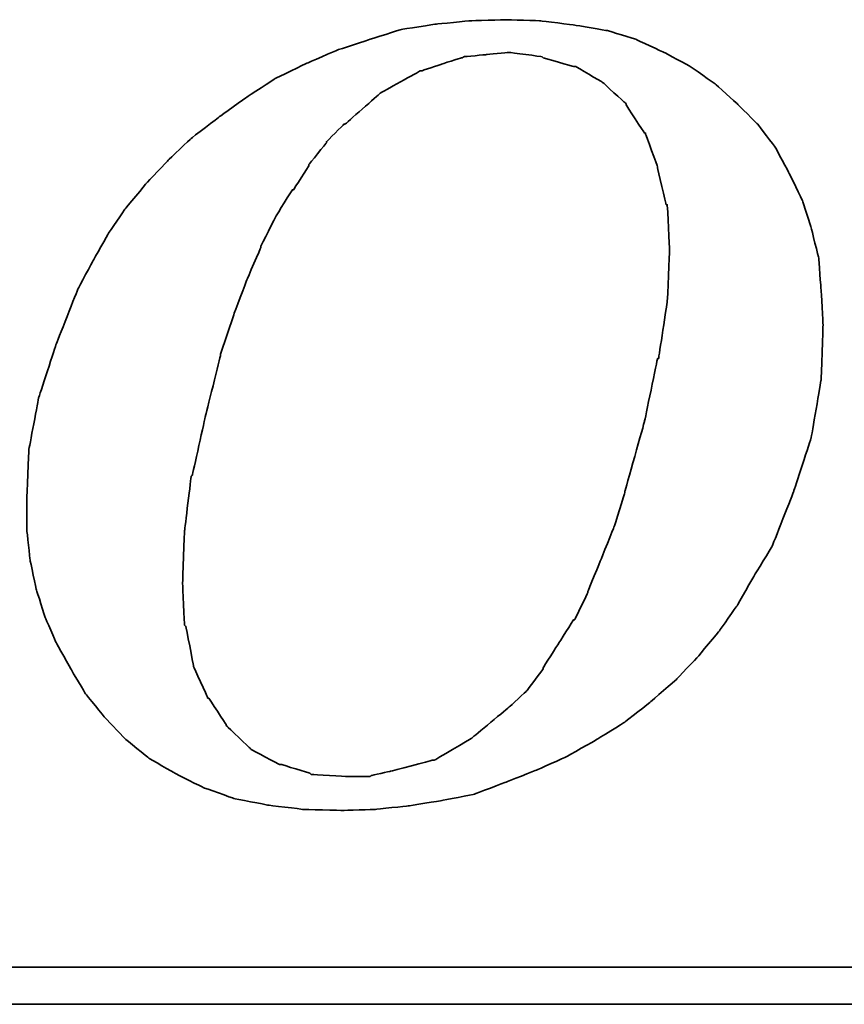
# Model space of a CAD drawing. Header units: millimetres. Extents: x 293 to 531, y -192 to -115.
# Tile 43 of 49: x 473.43 to 475.08, y -169.89 to -167.91. Entities that reach past the tile are written whole.
import ezdxf

# ---------------------------------------------------------------- set-up
doc = ezdxf.new("R2010")
doc.units = ezdxf.units.MM
doc.header["$LTSCALE"] = 0.1
doc.layers.add('DIM', color=4, linetype='CONTINUOUS')
doc.layers.add('layer 1', color=7, linetype='CONTINUOUS')

# ---------------------------------------------------------------- blocks, each defined once
blk = doc.blocks.new('TBI MOTION logo(完整正式版)')
at = {"layer": 'layer 1', "color": 22, "lineweight": 35}
for points, knots in [([(35.79625, -6.98375), (35.79625, -6.98375), (36.23125, -7.43875), (36.23125, -7.43875), (36.23125, -7.43875), (36.23125, -7.43875), (36.75625, -7.87125), (36.75625, -7.87125), (36.75625, -7.87125), (36.75625, -7.87125), (37.33125, -8.20375), (37.33125, -8.20375), (37.33125, -8.20375), (37.33125, -8.20375), (37.95625, -8.51875), (37.95625, -8.51875), (37.95625, -8.51875), (37.95625, -8.51875), (38.62625, -8.75875), (38.62625, -8.75875), (38.62625, -8.75875), (38.62625, -8.75875), (39.37125, -8.90375), (39.37125, -8.90375), (39.37125, -8.90375), (39.37125, -8.90375), (40.14125, -8.99875), (40.14125, -8.99875), (40.14125, -8.99875), (40.14125, -8.99875), (41.02625, -9.02375), (41.02625, -9.02375), (41.02625, -9.02375), (41.02625, -9.02375), (41.74625, -8.99875), (41.74625, -8.99875), (41.74625, -8.99875), (41.74625, -8.99875), (42.46625, -8.92375), (42.46625, -8.92375), (42.46625, -8.92375), (42.46625, -8.92375), (43.21125, -8.80625), (43.21125, -8.80625), (43.21125, -8.80625), (43.21125, -8.80625), (43.93125, -8.66375), (43.93125, -8.66375), (43.93125, -8.66375), (43.93125, -8.66375), (44.62625, -8.39875), (44.62625, -8.39875), (44.62625, -8.39875), (44.62625, -8.39875), (45.29625, -8.13375), (45.29625, -8.13375), (45.29625, -8.13375), (45.29625, -8.13375), (45.94625, -7.84375), (45.94625, -7.84375), (45.94625, -7.84375), (45.94625, -7.84375), (46.61625, -7.46375), (46.61625, -7.46375), (46.61625, -7.46375), (46.61625, -7.46375), (47.24125, -7.07875), (47.24125, -7.07875), (47.24125, -7.07875), (47.24125, -7.07875), (47.81625, -6.62375), (47.81625, -6.62375), (47.81625, -6.62375), (47.81625, -6.62375), (48.36875, -6.14375), (48.36875, -6.14375), (48.36875, -6.14375), (48.36875, -6.14375), (48.84625, -5.64125), (48.84625, -5.64125), (48.84625, -5.64125), (48.84625, -5.64125), (49.32625, -5.06375), (49.32625, -5.06375), (49.32625, -5.06375), (49.32625, -5.06375), (49.71125, -4.51374), (49.71125, -4.51374), (49.71125, -4.51374), (49.71125, -4.51374), (50.09625, -3.83874), (50.09625, -3.83874), (50.09625, -3.83874), (50.09625, -3.83874), (50.48125, -3.21374), (50.48125, -3.21374), (50.48125, -3.21374), (50.48125, -3.21374), (50.96125, -1.99125), (50.96125, -1.99125), (50.96125, -1.99125), (50.96125, -1.99125), (51.34375, -0.81875), (51.34375, -0.81875), (51.34375, -0.81875), (51.34375, -0.81875), (51.56125, 0.45624), (51.56125, 0.45624), (51.56125, 0.45624), (51.56125, 0.45624), (51.60625, 1.67624), (51.60625, 1.67624), (51.60625, 1.67624), (51.60625, 1.67624), (51.56125, 2.44625), (51.56125, 2.44625), (51.56125, 2.44625), (51.56125, 2.44625), (51.51125, 3.14125), (51.51125, 3.14125), (51.51125, 3.14125), (51.51125, 3.14125), (51.34375, 3.81125), (51.34375, 3.81125), (51.34375, 3.81125), (51.34375, 3.81125), (51.15125, 4.41125), (51.15125, 4.41125), (51.15125, 4.41125), (51.15125, 4.41125), (50.86125, 5.01125), (50.86125, 5.01125), (50.86125, 5.01125), (50.86125, 5.01125), (50.55125, 5.58875), (50.55125, 5.58875), (50.55125, 5.58875), (50.55125, 5.58875), (50.16625, 6.09125), (50.16625, 6.09125), (50.16625, 6.09125), (50.16625, 6.09125), (49.71125, 6.54875), (49.71125, 6.54875), (49.71125, 6.54875), (49.71125, 6.54875), (49.23125, 6.98125), (49.23125, 6.98125), (49.23125, 6.98125), (49.23125, 6.98125), (48.67875, 7.36625), (48.67875, 7.36625), (48.67875, 7.36625), (48.67875, 7.36625), (48.10375, 7.67625), (48.10375, 7.67625), (48.10375, 7.67625), (48.10375, 7.67625), (47.48125, 7.96375), (47.48125, 7.96375), (47.48125, 7.96375), (47.48125, 7.96375), (46.85625, 8.15625), (46.85625, 8.15625), (46.85625, 8.15625), (46.85625, 8.15625), (46.13625, 8.27624), (46.13625, 8.27624), (46.13625, 8.27624), (46.13625, 8.27624), (45.39125, 8.37125), (45.39125, 8.37125), (45.39125, 8.37125), (45.39125, 8.37125), (44.62625, 8.39624), (44.62625, 8.39624), (44.62625, 8.39624), (44.62625, 8.39624), (43.83625, 8.37125), (43.83625, 8.37125), (43.83625, 8.37125), (43.83625, 8.37125), (43.09125, 8.30125), (43.09125, 8.30125), (43.09125, 8.30125), (43.09125, 8.30125), (42.32125, 8.18125), (42.32125, 8.18125), (42.32125, 8.18125), (42.32125, 8.18125), (41.62875, 7.96375), (41.62875, 7.96375), (41.62875, 7.96375), (41.62875, 7.96375), (40.90625, 7.72625), (40.90625, 7.72625), (40.90625, 7.72625), (40.90625, 7.72625), (40.23624, 7.43625), (40.23624, 7.43625), (40.23624, 7.43625), (40.23624, 7.43625), (39.54124, 7.10125), (39.54124, 7.10125), (39.54124, 7.10125), (39.54124, 7.10125), (38.91625, 6.69125), (38.91625, 6.69125), (38.91625, 6.69125), (38.91625, 6.69125), (38.31625, 6.26125), (38.31625, 6.26125), (38.31625, 6.26125), (38.31625, 6.26125), (37.69125, 5.78125), (37.69125, 5.78125), (37.69125, 5.78125), (37.69125, 5.78125), (37.18625, 5.30125), (37.18625, 5.30125), (37.18625, 5.30125), (37.18625, 5.30125), (36.70625, 4.79624), (36.70625, 4.79624), (36.70625, 4.79624), (36.70625, 4.79624), (36.23125, 4.22125), (36.23125, 4.22125), (36.23125, 4.22125), (36.23125, 4.22125), (35.87124, 3.69375), (35.87124, 3.69375), (35.87124, 3.69375), (35.87124, 3.69375), (35.53125, 3.09125), (35.53125, 3.09125), (35.53125, 3.09125), (35.53125, 3.09125), (35.19875, 2.47125), (35.19875, 2.47125), (35.19875, 2.47125), (35.19875, 2.47125), (34.71625, 1.24625), (34.71625, 1.24625), (34.71625, 1.24625), (34.71625, 1.24625), (34.33125, 0.06874), (34.33125, 0.06874), (34.33125, 0.06874), (34.33125, 0.06874), (34.11625, -1.07875), (34.11625, -1.07875), (34.11625, -1.07875), (34.11625, -1.07875), (34.07125, -2.15875), (34.07125, -2.15875), (34.07125, -2.15875), (34.07125, -2.15875), (34.07125, -2.85375), (34.07125, -2.85375), (34.07125, -2.85375), (34.07125, -2.85375), (34.14125, -3.50375), (34.14125, -3.50375), (34.14125, -3.50375), (34.14125, -3.50375), (34.28625, -4.17375), (34.28625, -4.17375), (34.28625, -4.17375), (34.28625, -4.17375), (34.47625, -4.77624), (34.47625, -4.77624), (34.47625, -4.77624), (34.47625, -4.77624), (34.71625, -5.32625), (34.71625, -5.32625), (34.71625, -5.32625), (34.71625, -5.32625), (35.05375, -5.92875), (35.05375, -5.92875), (35.05375, -5.92875), (35.05375, -5.92875), (35.36375, -6.45375), (35.36375, -6.45375), (35.36375, -6.45375), (35.36375, -6.45375), (35.79625, -6.98375), (35.79625, -6.98375)], [0, 0, 0, 0, 0.01388889, 0.01388889, 0.01388889, 0.0138889, 0.02777778, 0.02777778, 0.02777778, 0.02777779, 0.04166667, 0.04166667, 0.04166667, 0.04166668, 0.05555556, 0.05555556, 0.05555556, 0.05555557, 0.06944444, 0.06944444, 0.06944444, 0.06944445, 0.08333333, 0.08333333, 0.08333333, 0.08333334, 0.09722222, 0.09722222, 0.09722222, 0.09722223, 0.11111111, 0.11111111, 0.11111111, 0.11111112, 0.125, 0.125, 0.125, 0.12500001, 0.13888889, 0.13888889, 0.13888889, 0.1388889, 0.15277778, 0.15277778, 0.15277778, 0.15277779, 0.16666667, 0.16666667, 0.16666667, 0.16666668, 0.18055556, 0.18055556, 0.18055556, 0.18055557, 0.19444444, 0.19444444, 0.19444444, 0.19444445, 0.20833333, 0.20833333, 0.20833333, 0.20833334, 0.22222222, 0.22222222, 0.22222222, 0.22222223, 0.23611111, 0.23611111, 0.23611111, 0.23611112, 0.25, 0.25, 0.25, 0.25000001, 0.26388889, 0.26388889, 0.26388889, 0.2638889, 0.27777778, 0.27777778, 0.27777778, 0.27777779, 0.29166667, 0.29166667, 0.29166667, 0.29166668, 0.30555556, 0.30555556, 0.30555556, 0.30555557, 0.31944444, 0.31944444, 0.31944444, 0.31944445, 0.33333333, 0.33333333, 0.33333333, 0.33333334, 0.34722222, 0.34722222, 0.34722222, 0.34722223, 0.36111111, 0.36111111, 0.36111111, 0.36111112, 0.375, 0.375, 0.375, 0.37500001, 0.38888889, 0.38888889, 0.38888889, 0.3888889, 0.40277778, 0.40277778, 0.40277778, 0.40277779, 0.41666667, 0.41666667, 0.41666667, 0.41666668, 0.43055556, 0.43055556, 0.43055556, 0.43055557, 0.44444444, 0.44444444, 0.44444444, 0.44444445, 0.45833333, 0.45833333, 0.45833333, 0.45833334, 0.47222222, 0.47222222, 0.47222222, 0.47222223, 0.48611111, 0.48611111, 0.48611111, 0.48611112, 0.5, 0.5, 0.5, 0.50000001, 0.51388889, 0.51388889, 0.51388889, 0.5138889, 0.52777778, 0.52777778, 0.52777778, 0.52777779, 0.54166667, 0.54166667, 0.54166667, 0.54166668, 0.55555556, 0.55555556, 0.55555556, 0.55555557, 0.56944444, 0.56944444, 0.56944444, 0.56944445, 0.58333333, 0.58333333, 0.58333333, 0.58333334, 0.59722222, 0.59722222, 0.59722222, 0.59722223, 0.61111111, 0.61111111, 0.61111111, 0.61111112, 0.625, 0.625, 0.625, 0.62500001, 0.63888889, 0.63888889, 0.63888889, 0.6388889, 0.65277778, 0.65277778, 0.65277778, 0.65277779, 0.66666667, 0.66666667, 0.66666667, 0.66666668, 0.68055556, 0.68055556, 0.68055556, 0.68055557, 0.69444444, 0.69444444, 0.69444444, 0.69444445, 0.70833333, 0.70833333, 0.70833333, 0.70833334, 0.72222222, 0.72222222, 0.72222222, 0.72222223, 0.73611111, 0.73611111, 0.73611111, 0.73611112, 0.75, 0.75, 0.75, 0.75000001, 0.76388889, 0.76388889, 0.76388889, 0.7638889, 0.77777778, 0.77777778, 0.77777778, 0.77777779, 0.79166667, 0.79166667, 0.79166667, 0.79166668, 0.80555556, 0.80555556, 0.80555556, 0.80555557, 0.81944444, 0.81944444, 0.81944444, 0.81944445, 0.83333333, 0.83333333, 0.83333333, 0.83333334, 0.84722222, 0.84722222, 0.84722222, 0.84722223, 0.86111111, 0.86111111, 0.86111111, 0.86111112, 0.875, 0.875, 0.875, 0.87500001, 0.88888889, 0.88888889, 0.88888889, 0.8888889, 0.90277778, 0.90277778, 0.90277778, 0.90277779, 0.91666667, 0.91666667, 0.91666667, 0.91666668, 0.93055556, 0.93055556, 0.93055556, 0.93055557, 0.94444444, 0.94444444, 0.94444444, 0.94444445, 0.95833333, 0.95833333, 0.95833333, 0.95833334, 0.97222222, 0.97222222, 0.97222222, 0.97222223, 0.98611111, 0.98611111, 0.98611111, 0.98611112, 1, 1, 1, 1]), ([(38.33875, 1.03124), (38.33875, 1.03124), (38.62625, 1.89625), (38.62625, 1.89625), (38.62625, 1.89625), (38.62625, 1.89625), (38.91625, 2.66375), (38.91625, 2.66375), (38.91625, 2.66375), (38.91625, 2.66375), (39.22625, 3.38125), (39.22625, 3.38125), (39.22625, 3.38125), (39.22625, 3.38125), (39.22625, 3.40624), (39.22625, 3.40624), (39.22625, 3.40624), (39.22625, 3.40624), (39.56124, 4.07624), (39.56124, 4.07624), (39.56124, 4.07624), (39.56124, 4.07624), (39.92125, 4.65125), (39.92125, 4.65125), (39.92125, 4.65125), (39.92125, 4.65125), (39.94625, 4.65125), (39.94625, 4.65125), (39.94625, 4.65125), (39.94625, 4.65125), (40.28125, 5.17875), (40.28125, 5.17875), (40.28125, 5.17875), (40.28125, 5.17875), (40.28125, 5.20375), (40.28125, 5.20375), (40.28125, 5.20375), (40.28125, 5.20375), (40.66875, 5.68625), (40.66875, 5.68625), (40.66875, 5.68625), (40.66875, 5.68625), (40.66875, 5.70625), (40.66875, 5.70625), (40.66875, 5.70625), (40.66875, 5.70625), (41.05124, 6.09125), (41.05124, 6.09125), (41.05124, 6.09125), (41.05124, 6.09125), (41.07625, 6.09125), (41.07625, 6.09125), (41.07625, 6.09125), (41.07625, 6.09125), (41.84125, 6.76625), (41.84125, 6.76625), (41.84125, 6.76625), (41.84125, 6.76625), (41.86625, 6.78625), (41.86625, 6.78625), (41.86625, 6.78625), (41.86625, 6.78625), (42.73125, 7.26624), (42.73125, 7.26624), (42.73125, 7.26624), (42.73125, 7.26624), (42.75625, 7.26624), (42.75625, 7.26624), (42.75625, 7.26624), (42.75625, 7.26624), (43.18625, 7.41125), (43.18625, 7.41125), (43.18625, 7.41125), (43.18625, 7.41125), (43.64125, 7.55625), (43.64125, 7.55625), (43.64125, 7.55625), (43.64125, 7.55625), (43.66625, 7.55625), (43.66625, 7.55625), (43.66625, 7.55625), (43.66625, 7.55625), (43.69125, 7.58124), (43.69125, 7.58124), (43.69125, 7.58124), (43.69125, 7.58124), (44.19125, 7.62625), (44.19125, 7.62625), (44.19125, 7.62625), (44.19125, 7.62625), (44.67125, 7.67625), (44.67125, 7.67625), (44.67125, 7.67625), (44.67125, 7.67625), (44.69625, 7.67625), (44.69625, 7.67625), (44.69625, 7.67625), (44.69625, 7.67625), (45.41875, 7.58124), (45.41875, 7.58124), (45.41875, 7.58124), (45.41875, 7.58124), (45.44125, 7.55625), (45.44125, 7.55625), (45.44125, 7.55625), (45.44125, 7.55625), (46.11125, 7.36625), (46.11125, 7.36625), (46.11125, 7.36625), (46.11125, 7.36625), (46.13625, 7.36625), (46.13625, 7.36625), (46.13625, 7.36625), (46.13625, 7.36625), (46.15875, 7.36625), (46.15875, 7.36625), (46.15875, 7.36625), (46.15875, 7.36625), (46.73625, 7.02624), (46.73625, 7.02624), (46.73625, 7.02624), (46.73625, 7.02624), (46.76125, 7.00624), (46.76125, 7.00624), (46.76125, 7.00624), (46.76125, 7.00624), (47.24125, 6.57124), (47.24125, 6.57124), (47.24125, 6.57124), (47.24125, 6.57124), (47.26625, 6.54875), (47.26625, 6.54875), (47.26625, 6.54875), (47.26625, 6.54875), (47.26625, 6.52375), (47.26625, 6.52375), (47.26625, 6.52375), (47.26625, 6.52375), (47.67375, 5.89875), (47.67375, 5.89875), (47.67375, 5.89875), (47.67375, 5.89875), (47.69625, 5.89875), (47.69625, 5.89875), (47.69625, 5.89875), (47.69625, 5.89875), (47.69625, 5.87625), (47.69625, 5.87625), (47.69625, 5.87625), (47.69625, 5.87625), (47.96125, 5.15625), (47.96125, 5.15625), (47.96125, 5.15625), (47.96125, 5.15625), (47.96125, 5.13125), (47.96125, 5.13125), (47.96125, 5.13125), (47.96125, 5.13125), (48.15125, 4.31875), (48.15125, 4.31875), (48.15125, 4.31875), (48.15125, 4.31875), (48.17625, 4.31875), (48.17625, 4.31875), (48.17625, 4.31875), (48.17625, 4.31875), (48.17625, 4.29125), (48.17625, 4.29125), (48.17625, 4.29125), (48.17625, 4.29125), (48.22625, 3.33125), (48.22625, 3.33125), (48.22625, 3.33125), (48.22625, 3.33125), (48.22625, 3.30875), (48.22625, 3.30875), (48.22625, 3.30875), (48.22625, 3.30875), (48.17625, 2.20624), (48.17625, 2.20624), (48.17625, 2.20624), (48.17625, 2.20624), (48.17625, 2.18124), (48.17625, 2.18124), (48.17625, 2.18124), (48.17625, 2.18124), (47.98375, 0.93624), (47.98375, 0.93624), (47.98375, 0.93624), (47.98375, 0.93624), (47.96125, 0.93624), (47.96125, 0.93624), (47.96125, 0.93624), (47.96125, 0.93624), (47.67375, -0.45874), (47.67375, -0.45874), (47.67375, -0.45874), (47.67375, -0.45874), (47.24125, -1.99125), (47.24125, -1.99125), (47.24125, -1.99125), (47.24125, -1.99125), (47.24125, -2.01874), (47.24125, -2.01874), (47.24125, -2.01874), (47.24125, -2.01874), (47.00125, -2.78375), (47.00125, -2.78375), (47.00125, -2.78375), (47.00125, -2.78375), (46.71125, -3.50375), (46.71125, -3.50375), (46.71125, -3.50375), (46.71125, -3.50375), (46.42625, -4.19875), (46.42625, -4.19875), (46.42625, -4.19875), (46.42625, -4.19875), (46.42625, -4.22375), (46.42625, -4.22375), (46.42625, -4.22375), (46.42625, -4.22375), (46.13625, -4.82374), (46.13625, -4.82374), (46.13625, -4.82374), (46.13625, -4.82374), (46.11125, -4.82374), (46.11125, -4.82374), (46.11125, -4.82374), (46.11125, -4.82374), (45.77625, -5.35125), (45.77625, -5.35125), (45.77625, -5.35125), (45.77625, -5.35125), (45.44125, -5.87875), (45.44125, -5.87875), (45.44125, -5.87875), (45.44125, -5.87875), (45.44125, -5.90375), (45.44125, -5.90375), (45.44125, -5.90375), (45.44125, -5.90375), (45.10625, -6.35875), (45.10625, -6.35875), (45.10625, -6.35875), (45.10625, -6.35875), (45.08125, -6.38375), (45.08125, -6.38375), (45.08125, -6.38375), (45.08125, -6.38375), (44.69625, -6.74375), (44.69625, -6.74375), (44.69625, -6.74375), (44.69625, -6.74375), (43.88375, -7.41625), (43.88375, -7.41625), (43.88375, -7.41625), (43.88375, -7.41625), (43.85625, -7.43875), (43.85625, -7.43875), (43.85625, -7.43875), (43.85625, -7.43875), (43.04125, -7.91875), (43.04125, -7.91875), (43.04125, -7.91875), (43.04125, -7.91875), (43.01625, -7.91875), (43.01625, -7.91875), (43.01625, -7.91875), (43.01625, -7.91875), (42.99625, -7.91875), (42.99625, -7.91875), (42.99625, -7.91875), (42.99625, -7.91875), (42.08125, -8.15875), (42.08125, -8.15875), (42.08125, -8.15875), (42.08125, -8.15875), (41.65125, -8.25625), (41.65125, -8.25625), (41.65125, -8.25625), (41.65125, -8.25625), (41.62875, -8.27875), (41.62875, -8.27875), (41.62875, -8.27875), (41.62875, -8.27875), (41.60125, -8.27875), (41.60125, -8.27875), (41.60125, -8.27875), (41.60125, -8.27875), (41.12125, -8.27875), (41.12125, -8.27875), (41.12125, -8.27875), (41.12125, -8.27875), (40.35624, -8.23125), (40.35624, -8.23125), (40.35624, -8.23125), (40.35624, -8.23125), (40.33125, -8.23125), (40.33125, -8.23125), (40.33125, -8.23125), (40.33125, -8.23125), (40.30625, -8.20375), (40.30625, -8.20375), (40.30625, -8.20375), (40.30625, -8.20375), (39.68375, -8.01375), (39.68375, -8.01375), (39.68375, -8.01375), (39.68375, -8.01375), (39.66124, -8.01375), (39.66124, -8.01375), (39.66124, -8.01375), (39.66124, -8.01375), (39.63625, -8.01375), (39.63625, -8.01375), (39.63625, -8.01375), (39.63625, -8.01375), (39.01125, -7.67875), (39.01125, -7.67875), (39.01125, -7.67875), (39.01125, -7.67875), (38.98875, -7.65375), (38.98875, -7.65375), (38.98875, -7.65375), (38.98875, -7.65375), (38.48625, -7.17375), (38.48625, -7.17375), (38.48625, -7.17375), (38.48625, -7.17375), (38.45875, -7.14875), (38.45875, -7.14875), (38.45875, -7.14875), (38.45875, -7.14875), (38.45875, -7.12875), (38.45875, -7.12875), (38.45875, -7.12875), (38.45875, -7.12875), (38.07625, -6.54875), (38.07625, -6.54875), (38.07625, -6.54875), (38.07625, -6.54875), (38.05125, -6.54875), (38.05125, -6.54875), (38.05125, -6.54875), (38.05125, -6.54875), (38.05125, -6.52875), (38.05125, -6.52875), (38.05125, -6.52875), (38.05125, -6.52875), (37.74125, -5.85375), (37.74125, -5.85375), (37.74125, -5.85375), (37.74125, -5.85375), (37.74125, -5.82875), (37.74125, -5.82875), (37.74125, -5.82875), (37.74125, -5.82875), (37.57375, -4.96875), (37.57375, -4.96875), (37.57375, -4.96875), (37.57375, -4.96875), (37.54625, -4.94375), (37.54625, -4.94375), (37.54625, -4.94375), (37.54625, -4.94375), (37.50125, -4.03375), (37.50125, -4.03375), (37.50125, -4.03375), (37.50125, -4.03375), (37.50125, -4.00875), (37.50125, -4.00875), (37.50125, -4.00875), (37.50125, -4.00875), (37.54625, -2.85375), (37.54625, -2.85375), (37.54625, -2.85375), (37.54625, -2.85375), (37.69125, -1.65875), (37.69125, -1.65875), (37.69125, -1.65875), (37.69125, -1.65875), (37.71624, -1.63375), (37.71624, -1.63375), (37.71624, -1.63375), (37.71624, -1.63375), (38.00375, -0.33875), (38.00375, -0.33875), (38.00375, -0.33875), (38.00375, -0.33875), (38.33875, 1.00624), (38.33875, 1.00624), (38.33875, 1.00624), (38.33875, 1.00624), (38.33875, 1.03124), (38.33875, 1.03124)], [0, 0, 0, 0, 0.01010101, 0.01010101, 0.01010101, 0.01010102, 0.02020202, 0.02020202, 0.02020202, 0.02020203, 0.03030303, 0.03030303, 0.03030303, 0.03030304, 0.04040404, 0.04040404, 0.04040404, 0.04040405, 0.05050505, 0.05050505, 0.05050505, 0.05050506, 0.06060606, 0.06060606, 0.06060606, 0.06060607, 0.07070707, 0.07070707, 0.07070707, 0.07070708, 0.08080808, 0.08080808, 0.08080808, 0.08080809, 0.09090909, 0.09090909, 0.09090909, 0.0909091, 0.1010101, 0.1010101, 0.1010101, 0.10101011, 0.11111111, 0.11111111, 0.11111111, 0.11111112, 0.12121212, 0.12121212, 0.12121212, 0.12121213, 0.13131313, 0.13131313, 0.13131313, 0.13131314, 0.14141414, 0.14141414, 0.14141414, 0.14141415, 0.15151515, 0.15151515, 0.15151515, 0.15151516, 0.16161616, 0.16161616, 0.16161616, 0.16161617, 0.17171717, 0.17171717, 0.17171717, 0.17171718, 0.18181818, 0.18181818, 0.18181818, 0.18181819, 0.19191919, 0.19191919, 0.19191919, 0.1919192, 0.2020202, 0.2020202, 0.2020202, 0.20202021, 0.21212121, 0.21212121, 0.21212121, 0.21212122, 0.22222222, 0.22222222, 0.22222222, 0.22222223, 0.23232323, 0.23232323, 0.23232323, 0.23232324, 0.24242424, 0.24242424, 0.24242424, 0.24242425, 0.25252525, 0.25252525, 0.25252525, 0.25252526, 0.26262626, 0.26262626, 0.26262626, 0.26262627, 0.27272727, 0.27272727, 0.27272727, 0.27272728, 0.28282828, 0.28282828, 0.28282828, 0.28282829, 0.29292929, 0.29292929, 0.29292929, 0.2929293, 0.3030303, 0.3030303, 0.3030303, 0.30303031, 0.31313131, 0.31313131, 0.31313131, 0.31313132, 0.32323232, 0.32323232, 0.32323232, 0.32323233, 0.33333333, 0.33333333, 0.33333333, 0.33333334, 0.34343434, 0.34343434, 0.34343434, 0.34343435, 0.35353535, 0.35353535, 0.35353535, 0.35353536, 0.36363636, 0.36363636, 0.36363636, 0.36363637, 0.37373737, 0.37373737, 0.37373737, 0.37373738, 0.38383838, 0.38383838, 0.38383838, 0.38383839, 0.39393939, 0.39393939, 0.39393939, 0.3939394, 0.4040404, 0.4040404, 0.4040404, 0.40404041, 0.41414141, 0.41414141, 0.41414141, 0.41414142, 0.42424242, 0.42424242, 0.42424242, 0.42424243, 0.43434343, 0.43434343, 0.43434343, 0.43434344, 0.44444444, 0.44444444, 0.44444444, 0.44444445, 0.45454545, 0.45454545, 0.45454545, 0.45454546, 0.46464646, 0.46464646, 0.46464646, 0.46464647, 0.47474747, 0.47474747, 0.47474747, 0.47474748, 0.48484848, 0.48484848, 0.48484848, 0.48484849, 0.49494949, 0.49494949, 0.49494949, 0.4949495, 0.50505051, 0.50505051, 0.50505051, 0.50505052, 0.51515152, 0.51515152, 0.51515152, 0.51515153, 0.52525253, 0.52525253, 0.52525253, 0.52525254, 0.53535354, 0.53535354, 0.53535354, 0.53535355, 0.54545455, 0.54545455, 0.54545455, 0.54545456, 0.55555556, 0.55555556, 0.55555556, 0.55555557, 0.56565657, 0.56565657, 0.56565657, 0.56565658, 0.57575758, 0.57575758, 0.57575758, 0.57575759, 0.58585859, 0.58585859, 0.58585859, 0.5858586, 0.5959596, 0.5959596, 0.5959596, 0.59595961, 0.60606061, 0.60606061, 0.60606061, 0.60606062, 0.61616162, 0.61616162, 0.61616162, 0.61616163, 0.62626263, 0.62626263, 0.62626263, 0.62626264, 0.63636364, 0.63636364, 0.63636364, 0.63636365, 0.64646465, 0.64646465, 0.64646465, 0.64646466, 0.65656566, 0.65656566, 0.65656566, 0.65656567, 0.66666667, 0.66666667, 0.66666667, 0.66666668, 0.67676768, 0.67676768, 0.67676768, 0.67676769, 0.68686869, 0.68686869, 0.68686869, 0.6868687, 0.6969697, 0.6969697, 0.6969697, 0.69696971, 0.70707071, 0.70707071, 0.70707071, 0.70707072, 0.71717172, 0.71717172, 0.71717172, 0.71717173, 0.72727273, 0.72727273, 0.72727273, 0.72727274, 0.73737374, 0.73737374, 0.73737374, 0.73737375, 0.74747475, 0.74747475, 0.74747475, 0.74747476, 0.75757576, 0.75757576, 0.75757576, 0.75757577, 0.76767677, 0.76767677, 0.76767677, 0.76767678, 0.77777778, 0.77777778, 0.77777778, 0.77777779, 0.78787879, 0.78787879, 0.78787879, 0.7878788, 0.7979798, 0.7979798, 0.7979798, 0.79797981, 0.80808081, 0.80808081, 0.80808081, 0.80808082, 0.81818182, 0.81818182, 0.81818182, 0.81818183, 0.82828283, 0.82828283, 0.82828283, 0.82828284, 0.83838384, 0.83838384, 0.83838384, 0.83838385, 0.84848485, 0.84848485, 0.84848485, 0.84848486, 0.85858586, 0.85858586, 0.85858586, 0.85858587, 0.86868687, 0.86868687, 0.86868687, 0.86868688, 0.87878788, 0.87878788, 0.87878788, 0.87878789, 0.88888889, 0.88888889, 0.88888889, 0.8888889, 0.8989899, 0.8989899, 0.8989899, 0.89898991, 0.90909091, 0.90909091, 0.90909091, 0.90909092, 0.91919192, 0.91919192, 0.91919192, 0.91919193, 0.92929293, 0.92929293, 0.92929293, 0.92929294, 0.93939394, 0.93939394, 0.93939394, 0.93939395, 0.94949495, 0.94949495, 0.94949495, 0.94949496, 0.95959596, 0.95959596, 0.95959596, 0.95959597, 0.96969697, 0.96969697, 0.96969697, 0.96969698, 0.97979798, 0.97979798, 0.97979798, 0.97979799, 0.98989899, 0.98989899, 0.98989899, 0.989899, 1, 1, 1, 1]), ([(75.90875, -9.47875), (75.90875, -9.47875), (75.90875, -12.28625), (75.90875, -12.28625), (75.90875, -12.28625), (75.90875, -12.28625), (75.90875, -12.47875), (75.90875, -12.47875), (75.90875, -12.47875), (75.90875, -12.47875), (75.71625, -12.47875), (75.71625, -12.47875), (75.71625, -12.47875), (75.71625, -12.47875), (-88.32875, -12.47875), (-88.32875, -12.47875), (-88.32875, -12.47875), (-88.32875, -12.47875), (-88.32875, -13.29375), (-88.32875, -13.29375), (-88.32875, -13.29375), (-88.32875, -13.29375), (82.89125, -13.29375), (82.89125, -13.29375), (82.89125, -13.29375), (82.89125, -13.29375), (75.90875, -9.47875), (75.90875, -9.47875)], [0, 0, 0, 0, 0.14285714, 0.14285714, 0.14285714, 0.14285715, 0.28571429, 0.28571429, 0.28571429, 0.2857143, 0.42857143, 0.42857143, 0.42857143, 0.42857144, 0.57142857, 0.57142857, 0.57142857, 0.57142858, 0.71428571, 0.71428571, 0.71428571, 0.71428572, 0.85714286, 0.85714286, 0.85714286, 0.85714287, 1, 1, 1, 1])]:
    blk.add_open_spline(points, degree=3, knots=knots, dxfattribs=at)

msp = doc.modelspace()

# ---------------------------------------------------------------- block references
at = {"layer": 'DIM', "color": 0, "xscale": 0.0912171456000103, "yscale": 0.0912171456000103, "zscale": 0.0912171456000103}
msp.add_blockref('TBI MOTION logo(完整正式版)', (470.3339, -168.6726), dxfattribs=at)

doc.saveas('drawing.dxf')
